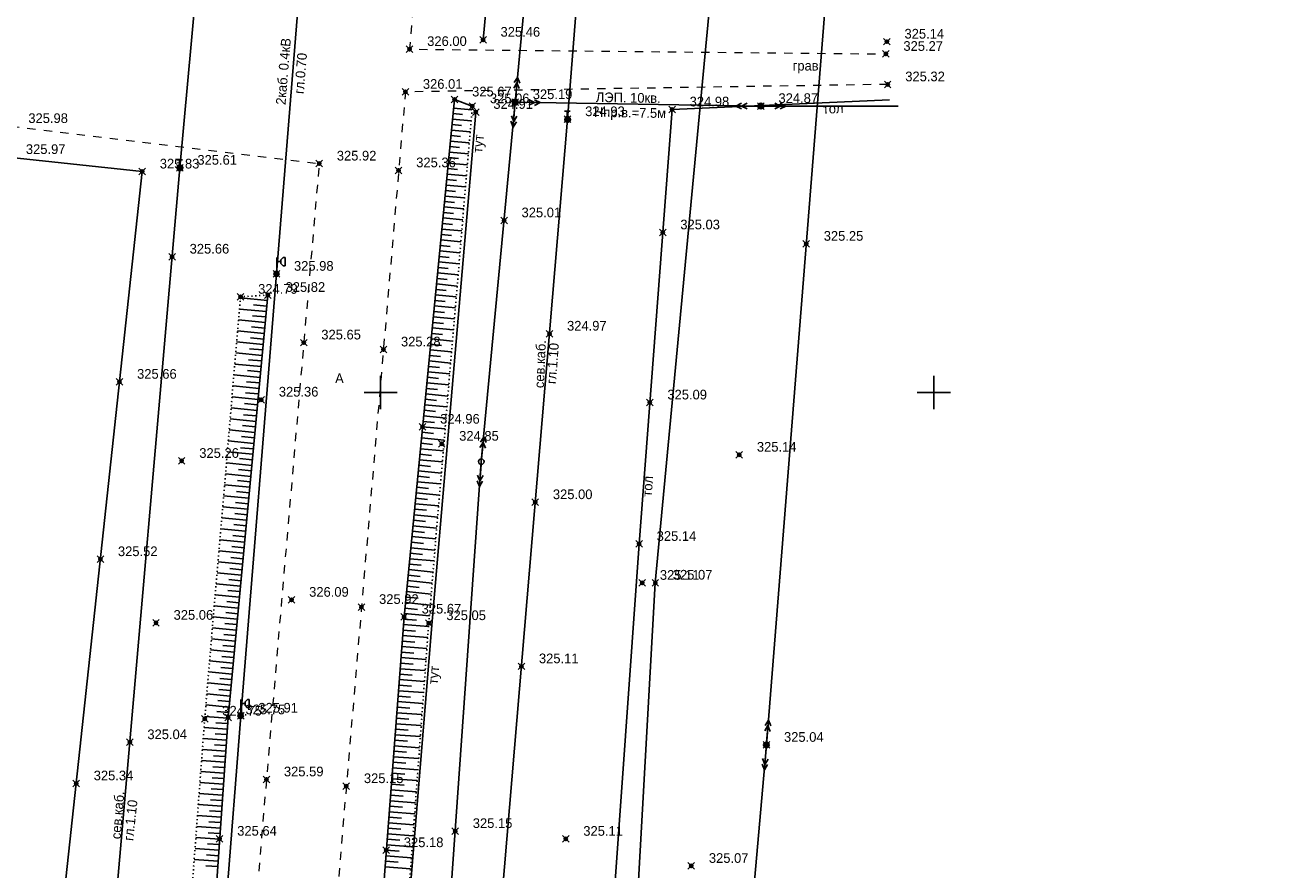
# Model space of a CAD drawing. Header units: metres. Extents: x 707528 to 709248, y 4308395 to 4311045.
# Tile 31 of 104: x 708146 to 708260, y 4308852 to 4308928. Entities that reach past the tile are written whole.
import ezdxf

# ---------------------------------------------------------------- set-up
doc = ezdxf.new("R2010")
doc.units = ezdxf.units.M
doc.header["$LTSCALE"] = 0.5
doc.header["$PDMODE"] = 35
doc.header["$PDSIZE"] = 0.3
for name, pattern in [('Auto_Street_NotBorder_Line_m1', [3, 1.5, -1.5]), ('ДОРОГИ_СТРОЯЩ', [9, 8, -1]), ('Контура низ откосов  Штриховая 0.1-0.5 - - - - - - -', [0.6, 0.1, -0.5])]:
    doc.linetypes.add(name, pattern=pattern)
for name, color, linetype in [('(001) Сетка', 92, 'Continuous'), ('(004) Точки рельефа', 7, 'Continuous'), ('(013) Газ', 30, 'ИК_Газопровод -------г--------'), ('(016) Кабель', 1, 'Continuous'), ('(019) Связь', 3, 'ИК_КАБ_СВЯЗИ'), ('(022) Возд. Линии', 7, 'Continuous'), ('(025) Дорога', 7, 'Continuous'), ('(035) Откосы', 7, 'Continuous'), ('(038) Деревья', 7, 'Continuous'), ('(040) Ограда', 7, 'Continuous')]:
    doc.layers.add(name, color=color, linetype=linetype)
doc.layers.add('AUTO#_ROADS_EXIST_L', color=7, linetype='Continuous', lineweight=15, true_color=0x000000)
doc.styles.add('BM-431', font='txt')
doc.styles.add('D-431', font='txt')
doc.styles.add('S', font='txtwr', dxfattribs={"oblique": 15})
doc.styles.get("Standard").update_dxf_attribs({"font": 'txt.shx'})
doc.linetypes.add('GAZ_VOZDUSH', pattern='A,1,-2,["~",Standard,S=3,R=0,X=-1.5,Y=-1.5],-1,10', length=14)
doc.linetypes.add('ИК_Газопровод -------г--------', pattern='A,9,-0.6,["Г",Standard,S=1.2,R=0,X=0,Y=-0.6],-1.2', length=10.8)
doc.linetypes.add('ИК_КАБ_СВЯЗИ', pattern='A,4,["o",Standard,S=0.5,R=0,X=0,Y=-0.125],4,-2', length=10)
doc.linetypes.add('ИК_Э_КАБ_ВН', pattern='A,8,-2,["<<",Standard,S=1,R=0,X=0,Y=-0.5],8,[">>",Standard,S=1,R=0,X=-1,Y=-0.5],-2', length=20)
doc.linetypes.add('ИК_Э_КАБ_НН', pattern='A,8,-2,["<",Standard,S=1,R=0,X=0,Y=-0.5],8,[">",Standard,S=1,R=0,X=-0.5,Y=-0.5],-2', length=20)
doc.linetypes.add('ОГРАДА_М_1М', pattern='A,2.5,["о",Standard,S=1,R=0,X=0,Y=-0.35],0.5,["0",Standard,S=0.5,R=0,X=-0.3,Y=-0.25],2.5', length=5.5)
doc.linetypes.add('РЯД_ДЕР_ДО4М', pattern='A,0,[133,ltypeshp.shx,S=0.4,R=0,X=0,Y=0],-3', length=3)

# ---------------------------------------------------------------- blocks, each defined once
blk = doc.blocks.new('strela1')
at = {"layer": '(022) Возд. Линии'}
for p, q in [((-2, 0), (-1.5, 0.25)), ((0, 0), (-2, 0)), ((-2, 0), (-1.5, -0.25)), ((-1.5, 0), (-1, 0.25)), ((-1.5, 0), (-1, -0.25))]:
    blk.add_line(p, q, dxfattribs=at)
blk = doc.blocks.new('strela2')
at = {"layer": '(022) Возд. Линии'}
for p, q in [((0, 0), (2, 0)), ((1.5, 0), (1, 0.25)), ((1.5, 0), (1, -0.25)), ((2, 0), (1.5, 0.25)), ((2, 0), (1.5, -0.25))]:
    blk.add_line(p, q, dxfattribs=at)
blk = doc.blocks.new('STOLB')
at = {"layer": '(022) Возд. Линии'}
blk.add_circle((0, 0), 0.25, dxfattribs=at)
blk = doc.blocks.new('*X145')
at = {"color": 0}
for p, q in [((9.5, 5.08), (10.49, 5.08)), ((9.5, 5.07), (10.49, 5.07)), ((9.5, 5.06), (10.49, 5.06)), ((9.5, 5.05), (10.49, 5.05)), ((9.5, 5.04), (10.49, 5.04)), ((9.5, 5.03), (10.49, 5.03)), ((9.5, 5.02), (10.5, 5.02)), ((9.5, 5.01), (10.5, 5.01)), ((9.5, 5), (10.5, 5)), ((9.5, 4.99), (10.5, 4.99)), ((9.5, 4.98), (10.5, 4.98)), ((9.5, 4.97), (10.5, 4.97)), ((9.5, 4.96), (10.49, 4.96)), ((9.5, 4.95), (10.49, 4.95)), ((9.5, 4.94), (10.49, 4.94)), ((9.5, 4.93), (10.49, 4.93)), ((9.5, 4.92), (10.49, 4.92)), ((9.5, 4.91), (10.49, 4.91)), ((9.5, 4.9), (10.49, 4.9)), ((9.51, 5.12), (10.48, 5.12)), ((9.51, 5.11), (10.48, 5.11)), ((9.51, 5.1), (10.48, 5.1)), ((9.51, 5.09), (10.49, 5.09)), ((9.51, 4.89), (10.49, 4.89)), ((9.51, 4.88), (10.48, 4.88)), ((9.51, 4.87), (10.48, 4.87)), ((9.51, 4.86), (10.48, 4.86)), ((9.52, 5.16), (10.47, 5.16)), ((9.52, 5.15), (10.47, 5.15)), ((9.52, 5.14), (10.47, 5.14)), ((9.52, 5.13), (10.48, 5.13)), ((9.52, 4.85), (10.48, 4.85)), ((9.52, 4.84), (10.47, 4.84)), ((9.52, 4.83), (10.47, 4.83)), ((9.53, 5.18), (10.46, 5.18)), ((9.53, 5.17), (10.46, 5.17)), ((9.53, 4.82), (10.47, 4.82)), ((9.53, 4.81), (10.46, 4.81)), ((9.53, 4.8), (10.46, 4.8)), ((9.54, 5.2), (10.45, 5.2)), ((9.54, 5.19), (10.46, 5.19)), ((9.54, 4.79), (10.45, 4.79)), ((9.54, 4.78), (10.45, 4.78)), ((9.55, 5.22), (10.44, 5.22)), ((9.55, 5.21), (10.45, 5.21)), ((9.55, 4.77), (10.44, 4.77)), ((9.55, 4.76), (10.44, 4.76)), ((9.56, 5.24), (10.43, 5.24)), ((9.56, 5.23), (10.44, 5.23)), ((9.56, 4.75), (10.43, 4.75)), ((9.56, 4.74), (10.43, 4.74)), ((9.57, 5.26), (10.42, 5.26)), ((9.57, 5.25), (10.43, 5.25)), ((9.57, 4.73), (10.42, 4.73)), ((9.58, 5.27), (10.41, 5.27)), ((9.58, 4.72), (10.41, 4.72)), ((9.58, 4.71), (10.41, 4.71)), ((9.59, 5.29), (10.4, 5.29)), ((9.59, 5.28), (10.41, 5.28)), ((9.59, 4.7), (10.4, 4.7)), ((9.6, 5.3), (10.39, 5.3)), ((9.6, 4.69), (10.39, 4.69)), ((9.61, 5.31), (10.38, 5.31)), ((9.61, 4.68), (10.39, 4.68)), ((9.61, 4.67), (10.38, 4.67)), ((9.62, 5.32), (10.37, 5.32)), ((9.62, 4.66), (10.37, 4.66)), ((9.63, 5.33), (10.37, 5.33)), ((9.63, 4.65), (10.36, 4.65)), ((9.64, 5.34), (10.36, 5.34)), ((9.64, 4.64), (10.35, 4.64)), ((9.65, 5.35), (10.35, 5.35)), ((9.65, 4.63), (10.34, 4.63)), ((9.66, 5.36), (10.34, 5.36)), ((9.66, 4.62), (10.33, 4.62)), ((9.67, 5.37), (10.32, 5.37)), ((9.67, 4.61), (10.32, 4.61)), ((9.68, 5.38), (10.31, 5.38)), ((9.69, 5.39), (10.3, 5.39)), ((9.69, 4.6), (10.31, 4.6)), ((9.7, 4.59), (10.29, 4.59)), ((9.71, 5.4), (10.29, 5.4)), ((9.71, 4.58), (10.28, 4.58)), ((9.72, 5.41), (10.27, 5.41)), ((9.73, 4.57), (10.26, 4.57)), ((9.74, 5.42), (10.26, 5.42)), ((9.75, 5.43), (10.24, 5.43)), ((9.75, 4.56), (10.25, 4.56)), ((9.76, 4.55), (10.23, 4.55)), ((9.77, 5.44), (10.22, 5.44)), ((9.78, 4.54), (10.21, 4.54)), ((9.79, 5.45), (10.2, 5.45)), ((9.82, 5.46), (10.18, 5.46)), ((9.85, 5.47), (10.15, 5.47)), ((9.88, 5.48), (10.11, 5.48)), ((9.94, 5.49), (10.05, 5.49)), ((9.81, 4.53), (10.18, 4.53)), ((9.83, 4.52), (10.16, 4.52)), ((9.87, 4.51), (10.12, 4.51)), ((9.91, 4.5), (10.08, 4.5))]:
    blk.add_line(p, q, dxfattribs=at)
blk = doc.blocks.new('I01070')
at = {"color": 0}
blk.add_circle((0.05, 0.03), 0.5, dxfattribs=at)
blk.add_blockref('*X145', (-9.95, -4.96), dxfattribs=at)
blk = doc.blocks.new('I0195')
at = {"layer": '(016) Кабель', "color": 0, "linetype": 'ИК_Э_КАБ_ВН'}
for p, q in [((-0.275, 0.74), (0.225, 0.74)), ((-0.025, 0.24), (-0.025, 0.74))]:
    blk.add_line(p, q, dxfattribs=at)
at = {"layer": '(016) Кабель', "color": 0, "linetype": 'ИК_Э_КАБ_ВН', "xscale": 0.5, "yscale": 0.5, "zscale": 0.5}
blk.add_blockref('I01070', (-0.025, -0.01), dxfattribs=at)
blk = doc.blocks.new('U1111')
for p, q in [((0.1, 0.45), (0.1, 2.95)), ((1.28934, 2.95), (0.85, 2.51066)), ((0.85, 2.51066), (0.85, 1.88934)), ((1.6, 2.95), (1.28934, 2.95)), ((1.6, 2.95), (1.6, 1.45)), ((0, 0.05), (0.1, 0.05)), ((0, -0.05), (0, 0.05)), ((0.1, 2.2), (0.85, 2.2)), ((0.1, 0.05), (0.1, -0.05)), ((0.85, 1.88934), (1.28934, 1.45)), ((1.28934, 1.45), (1.6, 1.45)), ((0.1, -0.05), (0, -0.05))]:
    blk.add_line(p, q)
blk.add_lwpolyline([(0.55, 0), (0.3, 0.433013), (-0.2, 0.433013), (-0.45, 0), (-0.2, -0.433013), (0.3, -0.433013)], close=True)
at = {"color": 4, "style": 'S', "oblique": 15}
blk.add_attdef('Z', (1.142936, -1.391276), '', height=2, dxfattribs=at)
blk = doc.blocks.new('Setka')
at = {"layer": '(001) Сетка'}
for p, q in [((0, 1.5), (0, -1.5)), ((-1.5, 0), (1.5, 0))]:
    blk.add_line(p, q, dxfattribs=at)

msp = doc.modelspace()

# ---------------------------------------------------------------- linework, layer by layer
at = {"layer": '(013) Газ', "linetype": 'GAZ_VOZDUSH', "elevation": 324.82, "flags": 128}
msp.add_lwpolyline([(708165.17, 4309921.81), (708237.06, 4309914.63), (708237.8, 4309906.21), (708237.95, 4309892.64), (708271.63, 4309889.79), (708271.63, 4309889.79), (708293.17, 4309888.33), (708284.48, 4309721.93), (708278.28, 4309632.42), (708278.09, 4309626), (708267.1, 4309554.46), (708203.29, 4308878.05), (708188.65, 4308618.68), (708188.65, 4308585.68)], dxfattribs=at)
at = {"layer": '(016) Кабель', "linetype": 'ИК_Э_КАБ_НН', "elevation": 325.65, "flags": 128}
msp.add_lwpolyline([(708148.16, 4308651.7), (708151.5, 4308692.41), (708155.95, 4308744.12), (708160.09, 4308792.08), (708165.82, 4308866.03), (708169.05, 4308905.96), (708172.4, 4308947.61), (708175.76, 4308988.14), (708178.98, 4309025.59), (708182.2, 4309063.2), (708185.81, 4309103.87), (708189.13, 4309144.32), (708192.28, 4309183.21), (708195.86, 4309224.8), (708198.74, 4309260.8), (708202.87, 4309309.74), (708206.45, 4309354.35), (708209.62, 4309392.71), (708214, 4309431.24), (708217.89, 4309470.55), (708222.29, 4309519.97), (708227.65, 4309584.99), (708230.7, 4309620.04), (708233.6, 4309650.66), (708236.61, 4309686.64), (708239.92, 4309725.26), (708242.96, 4309758.87), (708245.88, 4309791.49), (708249.04, 4309830.22), (708251.64, 4309862.09), (708254.55, 4309895.44), (708258.53, 4309939.87), (708262.1, 4309983.75), (708265.01, 4310017.02), (708267.69, 4310050.03), (708270.44, 4310083.37), (708274.29, 4310124.62), (708277.62, 4310164.75), (708280.24, 4310192.85), (708282.13, 4310214.07), (708285.19, 4310249.54), (708287.52, 4310279.26), (708289.72, 4310303.87), (708292.58, 4310337.27), (708295.61, 4310373.42), (708298.17, 4310403.78), (708301.1, 4310436.1), (708303.91, 4310468.22), (708306.25, 4310494.56), (708309.27, 4310529.23), (708312.33, 4310564.7), (708314.66, 4310594.42), (708316.85, 4310619.03), (708319.71, 4310652.44), (708322.75, 4310688.58), (708325.31, 4310718.94), (708328.24, 4310751.26), (708331.05, 4310783.38), (708331.61, 4310789.72)], dxfattribs=at)
at = {"layer": '(019) Связь', "flags": 128}
for points, elevation in [([(708317.15, 4310791), (708301.02, 4310609.69), (708256.74, 4310111.97), (708241.57, 4309932.29), (708189.21, 4309312.33), (708166.33, 4308981.07), (708160.32, 4308915.54), (708146.62, 4308758.23), (708137.03, 4308632.5), (708137.03, 4308632.5), (708137.03, 4308632.5), (708136.9, 4308567.22), (708136.89, 4308563.9)], 324.52), ([(708153.01, 4308571.82), (708156.99, 4308609.51), (708156.99, 4308609.51), (708174.15, 4308666.96), (708174.32, 4308670.73), (708195.36, 4308919.93), (708204.07, 4309029.86), (708218.91, 4309205.25), (708226.16, 4309224.91), (708236.6, 4309425.45), (708237.56, 4309445.94), (708241.53, 4309518.71), (708251.54, 4309611.08), (708253.16, 4309631.29), (708257.43, 4309700.42), (708258.88, 4309712.26), (708269.33, 4309836.62), (708270.39, 4309849.38), (708278.27, 4309932.28), (708280.62, 4309944.7), (708295.32, 4310108.26), (708303.77, 4310173.62), (708303.35, 4310191.01), (708305.19, 4310238.89), (708306.7, 4310249.89), (708308.61, 4310273.09), (708309.89, 4310281.81), (708320.55, 4310401.57), (708321.59, 4310412.94), (708336.89, 4310582.46), (708345.29, 4310694.49), (708346.98, 4310695.56), (708355.08, 4310696.93), (708358.13, 4310696.44)], 325.43)]:
    msp.add_lwpolyline(points, dxfattribs=dict(at, elevation=elevation))
at = {"layer": '(022) Возд. Линии', "flags": 128}
for points, elevation in [([(708173.51, 4308716.07), (708180.43, 4308788.09), (708187.56, 4308888.99), (708190.62, 4308921.47), (708195.78, 4308976.19), (708203.64, 4309069.96), (708211.44, 4309164.29), (708218.6, 4309250.65), (708219.25, 4309256.07), (708222.24, 4309295.89), (708225.83, 4309339.6), (708227.55, 4309406.95), (708237.81, 4309505.38), (708242.3, 4309555.66), (708248.42, 4309625.62), (708247.86, 4309642.82), (708220.32, 4309644.94)], -1.94), ([(708193.11, 4309415.99), (708231.85, 4309412.41), (708252.43, 4309429.3), (708256.6, 4309394.68), (708250.05, 4309317.14), (708243.4, 4309234.8), (708236.64, 4309154.46), (708229.09, 4309058.79), (708221.04, 4308960.49), (708213.33, 4308863.39), (708205.92, 4308779.39), (708198.54, 4308684.64), (708194.36, 4308635.49), (708189.11, 4308573.79)], 325.6), ([(708190.62, 4308921.47), (708212.83, 4308921.12), (708225.24, 4308921.12)], -1.94)]:
    msp.add_lwpolyline(points, dxfattribs=dict(at, elevation=elevation))
at = {"layer": '(035) Откосы'}
for p, q in [((708185.02, 4308920.44, 325.38), (708185.85, 4308920.36, 325.38)), ((708185.06, 4308920.94, 325.38), (708186.72, 4308920.77, 325.38)), ((708184.87, 4308918.95, 325.38), (708186.56, 4308918.78, 325.38)), ((708184.92, 4308919.45, 325.38), (708185.76, 4308919.36, 325.38)), ((708184.97, 4308919.94, 325.38), (708186.64, 4308919.78, 325.38)), ((708184.77, 4308917.96, 325.38), (708186.47, 4308917.79, 325.38)), ((708184.82, 4308918.45, 325.38), (708185.67, 4308918.37, 325.38)), ((708184.68, 4308916.96, 325.38), (708186.39, 4308916.8, 325.38)), ((708184.73, 4308917.46, 325.38), (708185.58, 4308917.38, 325.38)), ((708184.53, 4308915.47, 325.38), (708185.4, 4308915.39, 325.38)), ((708184.58, 4308915.97, 325.38), (708186.31, 4308915.8, 325.38)), ((708184.63, 4308916.47, 325.38), (708185.49, 4308916.38, 325.38)), ((708184.43, 4308914.48, 325.38), (708185.31, 4308914.4, 325.38)), ((708184.48, 4308914.98, 325.38), (708186.22, 4308914.81, 325.38)), ((708184.34, 4308913.49, 325.38), (708185.22, 4308913.4, 325.38)), ((708184.39, 4308913.98, 325.38), (708186.14, 4308913.81, 325.38)), ((708184.24, 4308912.49, 325.38), (708185.13, 4308912.41, 325.38)), ((708184.29, 4308912.99, 325.38), (708186.05, 4308912.82, 325.38)), ((708184.1, 4308911.01, 325.38), (708185.89, 4308910.83, 325.38)), ((708184.14, 4308911.5, 325.38), (708185.04, 4308911.41, 325.38)), ((708184.19, 4308912, 325.38), (708185.97, 4308911.82, 325.38)), ((708184, 4308910.01, 325.38), (708185.8, 4308909.84, 325.38)), ((708184.05, 4308910.51, 325.38), (708184.95, 4308910.42, 325.38)), ((708183.9, 4308909.02, 325.38), (708185.72, 4308908.84, 325.38)), ((708183.95, 4308909.52, 325.38), (708184.86, 4308909.43, 325.38)), ((708183.76, 4308907.53, 325.38), (708184.67, 4308907.44, 325.38)), ((708183.8, 4308908.03, 325.38), (708185.63, 4308907.85, 325.38)), ((708183.85, 4308908.52, 325.38), (708184.76, 4308908.43, 325.38)), ((708183.66, 4308906.54, 325.38), (708184.58, 4308906.45, 325.38)), ((708183.71, 4308907.03, 325.38), (708185.55, 4308906.85, 325.38)), ((708183.56, 4308905.54, 325.38), (708184.49, 4308905.45, 325.38)), ((708183.61, 4308906.04, 325.38), (708185.47, 4308905.86, 325.38)), ((708183.47, 4308904.55, 325.38), (708184.4, 4308904.46, 325.38)), ((708183.51, 4308905.05, 325.38), (708185.38, 4308904.86, 325.38)), ((708165.79, 4308903.78, -0.3), (708168.23, 4308903.55, -0.3)), ((708166.97, 4308903.16, -0.3), (708168.19, 4308903.05, -0.3)), ((708183.32, 4308903.06, 325.38), (708185.22, 4308902.88, 325.38)), ((708183.37, 4308903.56, 325.38), (708184.31, 4308903.47, 325.38)), ((708183.42, 4308904.05, 325.38), (708185.3, 4308903.87, 325.38)), ((708165.71, 4308902.78, -0.3), (708168.14, 4308902.55, -0.3)), ((708166.88, 4308902.17, -0.3), (708168.09, 4308902.06, -0.3)), ((708183.22, 4308902.07, 325.38), (708185.13, 4308901.88, 325.38)), ((708183.27, 4308902.56, 325.38), (708184.22, 4308902.47, 325.38)), ((708165.54, 4308900.8, -0.3), (708167.95, 4308900.57, -0.3)), ((708165.62, 4308901.79, -0.3), (708168.04, 4308901.56, -0.3)), ((708166.79, 4308901.18, -0.3), (708168, 4308901.06, -0.3)), ((708183.13, 4308901.07, 325.38), (708185.05, 4308900.89, 325.38)), ((708183.17, 4308901.57, 325.38), (708184.13, 4308901.48, 325.38)), ((708165.45, 4308899.8, -0.3), (708167.86, 4308899.57, -0.3)), ((708166.7, 4308900.18, -0.3), (708167.9, 4308900.07, -0.3)), ((708182.98, 4308899.59, 325.38), (708183.95, 4308899.49, 325.38)), ((708183.03, 4308900.08, 325.38), (708184.96, 4308899.89, 325.38)), ((708183.08, 4308900.58, 325.38), (708184.04, 4308900.48, 325.38)), ((708165.37, 4308898.81, -0.3), (708167.76, 4308898.58, -0.3)), ((708166.61, 4308899.19, -0.3), (708167.81, 4308899.08, -0.3)), ((708182.88, 4308898.59, 325.38), (708183.86, 4308898.5, 325.38)), ((708182.93, 4308899.09, 325.38), (708184.88, 4308898.9, 325.38)), ((708165.28, 4308897.81, -0.3), (708167.67, 4308897.59, -0.3)), ((708166.52, 4308898.2, -0.3), (708167.72, 4308898.09, -0.3)), ((708182.79, 4308897.6, 325.38), (708183.77, 4308897.5, 325.38)), ((708182.84, 4308898.1, 325.38), (708184.8, 4308897.9, 325.38)), ((708165.2, 4308896.82, -0.3), (708167.57, 4308896.6, -0.3)), ((708166.34, 4308896.21, -0.3), (708167.53, 4308896.1, -0.3)), ((708166.43, 4308897.21, -0.3), (708167.62, 4308897.09, -0.3)), ((708182.69, 4308896.61, 325.38), (708183.68, 4308896.51, 325.38)), ((708182.74, 4308897.1, 325.38), (708184.71, 4308896.91, 325.38)), ((708165.12, 4308895.83, -0.3), (708167.48, 4308895.6, -0.3)), ((708166.25, 4308895.22, -0.3), (708167.43, 4308895.11, -0.3)), ((708182.55, 4308895.12, 325.38), (708184.55, 4308894.92, 325.38)), ((708182.59, 4308895.61, 325.38), (708183.59, 4308895.52, 325.38)), ((708182.64, 4308896.11, 325.38), (708184.63, 4308895.92, 325.38)), ((708165.03, 4308894.83, -0.3), (708167.39, 4308894.61, -0.3)), ((708166.16, 4308894.23, -0.3), (708167.34, 4308894.11, -0.3)), ((708182.45, 4308894.12, 325.38), (708184.46, 4308893.93, 325.38)), ((708182.5, 4308894.62, 325.38), (708183.5, 4308894.52, 325.38)), ((708164.86, 4308892.85, -0.3), (708167.2, 4308892.62, -0.3)), ((708164.95, 4308893.84, -0.3), (708167.29, 4308893.62, -0.3)), ((708166.08, 4308893.23, -0.3), (708167.25, 4308893.12, -0.3)), ((708182.35, 4308893.13, 325.38), (708184.38, 4308892.93, 325.38)), ((708182.4, 4308893.63, 325.38), (708183.41, 4308893.53, 325.38)), ((708164.78, 4308891.85, -0.3), (708167.1, 4308891.63, -0.3)), ((708165.99, 4308892.24, -0.3), (708167.15, 4308892.13, -0.3)), ((708182.21, 4308891.64, 325.38), (708183.23, 4308891.54, 325.38)), ((708182.25, 4308892.14, 325.38), (708184.29, 4308891.94, 325.38)), ((708182.3, 4308892.63, 325.38), (708183.32, 4308892.54, 325.38)), ((708164.69, 4308890.86, -0.3), (708167.01, 4308890.64, -0.3)), ((708165.9, 4308891.25, -0.3), (708167.06, 4308891.14, -0.3)), ((708182.11, 4308890.65, 325.38), (708183.14, 4308890.55, 325.38)), ((708182.16, 4308891.14, 325.38), (708184.21, 4308890.94, 325.38)), ((708164.61, 4308889.86, -0.3), (708166.92, 4308889.65, -0.3)), ((708165.81, 4308890.25, -0.3), (708166.96, 4308890.14, -0.3)), ((708182.01, 4308889.66, 325.38), (708183.05, 4308889.55, 325.38)), ((708182.06, 4308890.15, 325.38), (708184.13, 4308889.95, 325.38)), ((708164.53, 4308888.87, -0.3), (708166.82, 4308888.65, -0.3)), ((708165.63, 4308888.27, -0.3), (708166.78, 4308888.16, -0.3)), ((708165.72, 4308889.26, -0.3), (708166.87, 4308889.15, -0.3)), ((708181.92, 4308888.66, 325.38), (708182.96, 4308888.56, 325.38)), ((708181.96, 4308889.16, 325.38), (708184.04, 4308888.96, 325.38)), ((708164.44, 4308887.88, -0.3), (708166.73, 4308887.66, -0.3)), ((708165.54, 4308887.27, -0.3), (708166.68, 4308887.16, -0.3)), ((708181.77, 4308887.17, 325.38), (708183.87, 4308886.97, 325.38)), ((708181.82, 4308887.67, 325.38), (708182.87, 4308887.57, 325.38)), ((708181.87, 4308888.17, 325.38), (708183.96, 4308887.96, 325.38)), ((708164.36, 4308886.88, -0.3), (708166.63, 4308886.67, -0.3)), ((708165.45, 4308886.28, -0.3), (708166.59, 4308886.17, -0.3)), ((708181.67, 4308886.18, 325.38), (708183.79, 4308885.97, 325.38)), ((708181.72, 4308886.68, 325.38), (708182.78, 4308886.57, 325.38)), ((708164.19, 4308884.9, -0.3), (708166.45, 4308884.68, -0.3)), ((708164.27, 4308885.89, -0.3), (708166.54, 4308885.68, -0.3)), ((708165.36, 4308885.29, -0.3), (708166.49, 4308885.18, -0.3)), ((708181.58, 4308885.19, 325.38), (708183.71, 4308884.98, 325.38)), ((708181.62, 4308885.68, 325.38), (708182.69, 4308885.58, 325.38)), ((708164.1, 4308883.9, -0.3), (708166.35, 4308883.69, -0.3)), ((708165.27, 4308884.29, -0.3), (708166.4, 4308884.19, -0.3)), ((708181.48, 4308884.19, 325.38), (708183.62, 4308883.98, 325.38)), ((708181.53, 4308884.69, 325.38), (708182.6, 4308884.59, 325.38)), ((708164.02, 4308882.91, -0.3), (708166.26, 4308882.7, -0.3)), ((708165.18, 4308883.3, -0.3), (708166.3, 4308883.19, -0.3)), ((708181.33, 4308882.7, 325.38), (708182.42, 4308882.6, 325.38)), ((708181.38, 4308883.2, 325.38), (708183.54, 4308882.99, 325.38)), ((708181.43, 4308883.7, 325.38), (708182.51, 4308883.59, 325.38)), ((708163.93, 4308881.92, -0.3), (708166.16, 4308881.7, -0.3)), ((708165.09, 4308882.31, -0.3), (708166.21, 4308882.2, -0.3)), ((708181.24, 4308881.71, 325.38), (708182.33, 4308881.6, 325.38)), ((708181.29, 4308882.21, 325.38), (708183.46, 4308882, 325.38)), ((708163.85, 4308880.92, -0.3), (708166.07, 4308880.71, -0.3)), ((708164.92, 4308880.32, -0.3), (708166.02, 4308880.21, -0.3)), ((708165, 4308881.31, -0.3), (708166.12, 4308881.21, -0.3)), ((708181.14, 4308880.72, 325.38), (708182.24, 4308880.61, 325.38)), ((708181.19, 4308881.21, 325.38), (708183.37, 4308881, 325.38)), ((708163.77, 4308879.93, -0.3), (708165.98, 4308879.72, -0.3)), ((708164.83, 4308879.33, -0.3), (708165.93, 4308879.22, -0.3)), ((708181, 4308879.23, 325.38), (708183.2, 4308879.01, 325.38)), ((708181.04, 4308879.73, 325.38), (708182.14, 4308879.62, 325.38)), ((708181.09, 4308880.22, 325.38), (708183.29, 4308880.01, 325.38)), ((708163.68, 4308878.93, -0.3), (708165.88, 4308878.73, -0.3)), ((708164.74, 4308878.33, -0.3), (708165.83, 4308878.23, -0.3)), ((708180.9, 4308878.24, 325.38), (708183.12, 4308878.02, 325.38)), ((708180.95, 4308878.73, 325.38), (708182.05, 4308878.62, 325.38)), ((708163.51, 4308876.95, -0.3), (708165.69, 4308876.74, -0.3)), ((708163.6, 4308877.94, -0.3), (708165.79, 4308877.73, -0.3)), ((708164.65, 4308877.34, -0.3), (708165.74, 4308877.24, -0.3)), ((708180.8, 4308877.24, 325.38), (708183.04, 4308877.02, 325.38)), ((708180.85, 4308877.74, 325.38), (708181.96, 4308877.63, 325.38)), ((708163.43, 4308875.95, -0.3), (708165.6, 4308875.75, -0.3)), ((708164.56, 4308876.35, -0.3), (708165.65, 4308876.24, -0.3)), ((708180.7, 4308876.25, 325.38), (708182.95, 4308876.03, 325.38)), ((708180.75, 4308876.75, 325.38), (708181.87, 4308876.64, 325.38)), ((708163.34, 4308874.96, -0.3), (708165.51, 4308874.75, -0.3)), ((708164.47, 4308875.35, -0.3), (708165.55, 4308875.25, -0.3)), ((708180.56, 4308874.76, 325.38), (708181.7, 4308874.67, 325.38)), ((708180.61, 4308875.26, 325.38), (708182.87, 4308875.04, 325.38)), ((708180.66, 4308875.75, 325.38), (708181.78, 4308875.64, 325.38)), ((708163.26, 4308873.97, -0.3), (708165.41, 4308873.76, -0.3)), ((708164.38, 4308874.36, -0.3), (708165.46, 4308874.26, -0.3)), ((708180.49, 4308873.76, 325.38), (708181.62, 4308873.68, 325.38)), ((708180.53, 4308874.26, 325.38), (708182.79, 4308874.09, 325.38)), ((708163.18, 4308872.97, -0.3), (708165.32, 4308872.77, -0.3)), ((708164.2, 4308872.37, -0.3), (708165.27, 4308872.27, -0.3)), ((708164.29, 4308873.37, -0.3), (708165.36, 4308873.27, -0.3)), ((708180.41, 4308872.77, 325.38), (708181.55, 4308872.68, 325.38)), ((708180.45, 4308873.27, 325.38), (708182.72, 4308873.09, 325.38)), ((708163.09, 4308871.98, -0.3), (708165.22, 4308871.78, -0.3)), ((708164.11, 4308871.38, -0.3), (708165.18, 4308871.28, -0.3)), ((708180.3, 4308871.28, 325.38), (708182.57, 4308871.1, 325.38)), ((708180.34, 4308871.77, 325.38), (708181.47, 4308871.69, 325.38)), ((708180.37, 4308872.27, 325.38), (708182.65, 4308872.1, 325.38)), ((708163.01, 4308870.98, -0.3), (708165.13, 4308870.78, -0.3)), ((708164.02, 4308870.39, -0.3), (708165.08, 4308870.29, -0.3)), ((708180.22, 4308870.28, 325.38), (708182.5, 4308870.11, 325.38)), ((708180.26, 4308870.78, 325.38), (708181.4, 4308870.69, 325.38)), ((708162.84, 4308869, -0.3), (708164.94, 4308868.8, -0.3)), ((708162.92, 4308869.99, -0.3), (708165.04, 4308869.79, -0.3)), ((708163.93, 4308869.39, -0.3), (708164.99, 4308869.29, -0.3)), ((708180.15, 4308869.29, 325.38), (708182.42, 4308869.11, 325.38)), ((708180.18, 4308869.79, 325.38), (708181.32, 4308869.7, 325.38)), ((708162.75, 4308868, -0.3), (708164.85, 4308867.8, -0.3)), ((708163.85, 4308868.4, -0.3), (708164.89, 4308868.3, -0.3)), ((708180.07, 4308868.29, 325.38), (708182.35, 4308868.12, 325.38)), ((708180.11, 4308868.79, 325.38), (708181.25, 4308868.7, 325.38)), ((708162.67, 4308867.01, -0.3), (708164.75, 4308866.81, -0.3)), ((708163.76, 4308867.41, -0.3), (708164.8, 4308867.31, -0.3)), ((708179.96, 4308866.8, 325.38), (708181.1, 4308866.71, 325.38)), ((708180, 4308867.3, 325.38), (708182.28, 4308867.12, 325.38)), ((708180.03, 4308867.8, 325.38), (708181.17, 4308867.71, 325.38)), ((708162.58, 4308865.96, -0.3), (708164.66, 4308865.82, -0.3)), ((708163.67, 4308866.41, -0.3), (708164.71, 4308866.32, -0.3)), ((708179.88, 4308865.81, 325.38), (708181.02, 4308865.72, 325.38)), ((708179.92, 4308866.3, 325.38), (708182.2, 4308866.13, 325.38)), ((708162.5, 4308864.97, -0.3), (708164.59, 4308864.82, -0.3)), ((708163.58, 4308865.39, -0.3), (708164.63, 4308865.32, -0.3)), ((708179.81, 4308864.81, 325.38), (708180.95, 4308864.72, 325.38)), ((708179.84, 4308865.31, 325.38), (708182.13, 4308865.13, 325.38)), ((708162.43, 4308863.97, -0.3), (708164.52, 4308863.83, -0.3)), ((708163.44, 4308863.4, -0.3), (708164.49, 4308863.33, -0.3)), ((708163.51, 4308864.4, -0.3), (708164.56, 4308864.33, -0.3)), ((708179.69, 4308863.32, 325.38), (708181.98, 4308863.14, 325.38)), ((708179.73, 4308863.82, 325.38), (708180.88, 4308863.73, 325.38)), ((708179.77, 4308864.31, 325.38), (708182.06, 4308864.14, 325.38)), ((708162.36, 4308862.98, -0.3), (708164.46, 4308862.83, -0.3)), ((708163.37, 4308862.41, -0.3), (708164.42, 4308862.34, -0.3)), ((708179.62, 4308862.32, 325.38), (708181.91, 4308862.15, 325.38)), ((708179.65, 4308862.82, 325.38), (708180.8, 4308862.73, 325.38)), ((708162.28, 4308861.98, -0.3), (708164.39, 4308861.84, -0.3)), ((708163.3, 4308861.41, -0.3), (708164.35, 4308861.34, -0.3)), ((708179.54, 4308861.33, 325.38), (708181.84, 4308861.15, 325.38)), ((708179.58, 4308861.83, 325.38), (708180.73, 4308861.74, 325.38)), ((708162.13, 4308859.99, -0.3), (708164.25, 4308859.85, -0.3)), ((708162.21, 4308860.99, -0.3), (708164.32, 4308860.84, -0.3)), ((708163.23, 4308860.42, -0.3), (708164.29, 4308860.35, -0.3)), ((708179.47, 4308860.33, 325.38), (708181.76, 4308860.16, 325.38)), ((708179.5, 4308860.83, 325.38), (708180.65, 4308860.74, 325.38)), ((708162.06, 4308859, -0.3), (708164.18, 4308858.85, -0.3)), ((708163.16, 4308859.42, -0.3), (708164.22, 4308859.35, -0.3)), ((708179.35, 4308858.84, 325.38), (708180.5, 4308858.75, 325.38)), ((708179.39, 4308859.34, 325.38), (708181.69, 4308859.16, 325.38)), ((708179.43, 4308859.84, 325.38), (708180.58, 4308859.75, 325.38)), ((708161.99, 4308858.01, -0.3), (708164.11, 4308857.86, -0.3)), ((708163.09, 4308858.43, -0.3), (708164.15, 4308858.36, -0.3)), ((708179.28, 4308857.85, 325.38), (708180.43, 4308857.76, 325.38)), ((708179.31, 4308858.34, 325.38), (708181.62, 4308858.17, 325.38)), ((708161.91, 4308857.01, -0.3), (708164.05, 4308856.86, -0.3)), ((708163.01, 4308857.44, -0.3), (708164.08, 4308857.36, -0.3)), ((708179.2, 4308856.85, 325.38), (708180.35, 4308856.76, 325.38)), ((708179.24, 4308857.35, 325.38), (708181.54, 4308857.17, 325.38)), ((708161.84, 4308856.02, -0.3), (708163.98, 4308855.87, -0.3)), ((708162.87, 4308855.45, -0.3), (708163.94, 4308855.37, -0.3)), ((708162.94, 4308856.44, -0.3), (708164.01, 4308856.37, -0.3)), ((708179.12, 4308855.86, 325.38), (708180.28, 4308855.77, 325.38)), ((708179.16, 4308856.35, 325.38), (708181.47, 4308856.18, 325.38)), ((708161.76, 4308855.02, -0.3), (708163.91, 4308854.88, -0.3)), ((708162.8, 4308854.45, -0.3), (708163.88, 4308854.38, -0.3)), ((708179.01, 4308854.36, 325.38), (708181.32, 4308854.19, 325.38)), ((708179.05, 4308854.86, 325.38), (708180.2, 4308854.77, 325.38)), ((708179.09, 4308855.36, 325.38), (708181.39, 4308855.18, 325.38)), ((708161.69, 4308854.03, -0.3), (708163.84, 4308853.88, -0.3)), ((708162.73, 4308853.46, -0.3), (708163.81, 4308853.38, -0.3)), ((708178.94, 4308853.37, 325.38), (708181.25, 4308853.19, 325.38)), ((708178.97, 4308853.87, 325.38), (708180.13, 4308853.78, 325.38)), ((708161.62, 4308853.03, -0.3), (708163.77, 4308852.89, -0.3)), ((708162.66, 4308852.46, -0.3), (708163.74, 4308852.39, -0.3)), ((708178.86, 4308852.38, 325.38), (708181.17, 4308852.2, 325.38)), ((708178.9, 4308852.87, 325.38), (708180.05, 4308852.78, 325.38))]:
    msp.add_line(p, q, dxfattribs=at)
at = {"layer": '(035) Откосы', "flags": 128}
for points, elevation in [([(708176.62, 4308790.6), (708174.1, 4308789.84), (708180.58, 4308874.97), (708185.14, 4308921.7), (708186.75, 4308921.1)], 325.38), ([(708153.65, 4308758.18), (708155.59, 4308761.1), (708156.62, 4308765.63), (708159.79, 4308789.75), (708162.64, 4308836.34), (708164.67, 4308865.88), (708168.28, 4308904.04)], -0.3)]:
    msp.add_lwpolyline(points, dxfattribs=dict(at, elevation=elevation))
at = {"layer": '(035) Откосы', "linetype": 'Контура низ откосов  Штриховая 0.1-0.5 - - - - - - -'}
for points, elevation in [([(708176.62, 4308790.6), (708182.81, 4308874.39), (708186.75, 4308921.1)], 324.57), ([(708168.28, 4308904.04), (708165.8, 4308903.88), (708162.56, 4308865.76), (708160.26, 4308834.9), (708156.63, 4308790.14), (708154.24, 4308766.3), (708153.01, 4308761.92), (708152.35, 4308758.69), (708153.65, 4308758.18)], -0.3)]:
    msp.add_lwpolyline(points, dxfattribs=dict(at, elevation=elevation))
at = {"layer": '(038) Деревья', "color": 0, "linetype": 'РЯД_ДЕР_ДО4М', "flags": 128}
for points, elevation in [([(708187.72, 4308927.1), (708192.27, 4308975.92), (708200.04, 4309068.01), (708208.21, 4309163.19), (708210.69, 4309204.27)], 325.16), ([(708224.45, 4308921.68), (708204.81, 4308920.8), (708201.82, 4308881.55), (708195.01, 4308785.92), (708208.37, 4308784.97)], -0.3), ([(708175.96, 4308786.91), (708183.06, 4308873.84), (708187.06, 4308920.58)], 325.39)]:
    msp.add_lwpolyline(points, dxfattribs=dict(at, elevation=elevation))
at = {"layer": '(040) Ограда', "linetype": 'ОГРАДА_М_1М', "elevation": 325.3, "flags": 128}
msp.add_lwpolyline([(708144.81, 4308916.5), (708156.91, 4308915.2), (708149.35, 4308845.15), (708143.95, 4308758.13), (708128.6, 4308759.26)], dxfattribs=at)
at = {"color": 0, "linetype": 'ByBlock', "lineweight": -2, "transparency": 16777216}
for p in [(708187.72, 4308927.1, 325.46), (708224.22, 4308926.94, 325.14), (708181.08, 4308926.26, 326), (708224.13, 4308925.83, 325.27), (708224.29, 4308923.08, 325.32), (708180.7, 4308922.4, 326.01), (708185.14, 4308921.7, 325.67), (708186.75, 4308921.1, 325.06), (708190.62, 4308921.47, 325.19), (708204.81, 4308920.8, 324.98), (708212.83, 4308921.12, 324.87), (708187.06, 4308920.58, 324.91), (708195.36, 4308919.93, 324.93), (708156.91, 4308915.2, 325.83), (708160.32, 4308915.54, 325.61), (708172.91, 4308915.92, 325.92), (708180.09, 4308915.3, 325.36), (708189.62, 4308910.79, 325.01), (708203.96, 4308909.7, 325.03), (708216.93, 4308908.67, 325.25), (708159.62, 4308907.5, 325.66), (708169.05, 4308905.96, 325.98), (708165.8, 4308903.88, 324.79), (708168.28, 4308904.04, 325.82), (708193.73, 4308900.55, 324.97), (708171.52, 4308899.74, 325.65), (708178.71, 4308899.12, 325.28), (708154.86, 4308896.2, 325.66), (708167.67, 4308894.58, 325.36), (708202.79, 4308894.32, 325.09), (708182.25, 4308892.14, 324.96), (708183.98, 4308890.6, 324.85), (708210.88, 4308889.61, 325.14), (708160.48, 4308889.05, 325.26), (708192.44, 4308885.32, 325), (708201.82, 4308881.55, 325.14), (708153.13, 4308880.17, 325.52), (708202.11, 4308878.03, 325.11), (708203.29, 4308878.05, 325.07), (708170.42, 4308876.49, 326.09), (708176.73, 4308875.84, 325.92), (708158.16, 4308874.42, 325.06), (708180.58, 4308874.97, 325.67), (708182.81, 4308874.39, 325.05), (708191.19, 4308870.49, 325.11), (708162.56, 4308865.76, 324.75), (708164.67, 4308865.88, 325.75), (708165.82, 4308866.03, 325.91), (708155.8, 4308863.63, 325.04), (708213.33, 4308863.39, 325.04), (708150.95, 4308859.91, 325.34), (708168.14, 4308860.27, 325.59), (708175.36, 4308859.66, 325.15), (708185.2, 4308855.6, 325.15), (708163.91, 4308854.9, 325.64), (708195.2, 4308854.89, 325.11), (708178.97, 4308853.87, 325.18), (708206.54, 4308852.45, 325.07)]:
    msp.add_point(p, dxfattribs=at)
at = {"layer": 'AUTO#_ROADS_EXIST_L', "linetype": 'Auto_Street_NotBorder_Line_m1', "lineweight": 15, "elevation": -0.3, "flags": 128}
for points in [[(708246.48, 4309208.64), (708247.73, 4309223.55), (708240.74, 4309226.75), (708207.26, 4309229.53), (708201.12, 4309159.68), (708193.27, 4309070.25), (708184.95, 4308976.94), (708181.08, 4308926.26), (708224.13, 4308925.83)], [(708224.29, 4308923.08), (708180.7, 4308922.4), (708176.73, 4308875.84), (708161.51, 4308695.71), (708156.92, 4308648.5), (708151.35, 4308567.84), (708151.4, 4308567.89)], [(708145.04, 4308919.3), (708172.91, 4308915.92), (708169.51, 4308876.46), (708159.42, 4308757.13), (708153.31, 4308756.39), (708128.43, 4308757.48)]]:
    msp.add_lwpolyline(points, dxfattribs=at)

# ---------------------------------------------------------------- block references
at = {"layer": '(001) Сетка'}
for p in [(708178.46, 4308895.23), (708228.46, 4308895.23)]:
    msp.add_blockref('Setka', p, dxfattribs=at)
at = {"layer": '(019) Связь', "color": 0}
for p in [(708195.36, 4308919.91, 324.64), (708160.32, 4308915.53, 649.33)]:
    msp.add_blockref('I0195', p, dxfattribs=at)
at = {"layer": '(022) Возд. Линии'}
for name, p, rotation in [('strela1', (708190.65, 4308921.72, -1.94), 264.9644555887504), ('strela2', (708190.87, 4308921.46, -1.94), 359.0997486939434), ('strela1', (708187.59, 4308889.24, -1.94), 264.3295234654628), ('strela2', (708187.54, 4308888.74, -1.94), 265.9552957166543), ('strela2', (708213.35, 4308863.64, 324.75), 85.46121296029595), ('strela1', (708213.31, 4308863.13, 324.75), 85.46121296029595)]:
    msp.add_blockref(name, p, dxfattribs=dict(at, rotation=rotation))
at = {"layer": '(022) Возд. Линии', "xscale": -1, "rotation": 265.70403252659}
msp.add_blockref('strela1', (708190.6, 4308921.22, -1.94), dxfattribs=at)
at = {"layer": '(022) Возд. Линии'}
for name, p in [('STOLB', (708190.62, 4308921.47, -1.94)), ('strela1', (708212.58, 4308921.12, 324.57)), ('STOLB', (708212.83, 4308921.12, 324.57)), ('strela2', (708213.08, 4308921.12, 324.57)), ('STOLB', (708187.56, 4308888.99, -1.94)), ('STOLB', (708213.33, 4308863.39, 324.75))]:
    msp.add_blockref(name, p, dxfattribs=at)
at = {"layer": '(022) Возд. Линии', "xscale": 0.5, "yscale": 0.5, "zscale": 0.5}
for p in [(708169.02, 4308905.96, 325.65), (708165.79, 4308866.03, 325.62)]:
    msp.add_blockref('U1111', p, dxfattribs=at)

# ---------------------------------------------------------------- texts
at = {"layer": '(004) Точки рельефа', "style": 'D-431'}
for s, p in [('325.46', (708189.3, 4308927.39, 325.46)), ('325.14', (708225.81, 4308927.22, 325.14)), ('326.00', (708182.67, 4308926.55, 326)), ('325.27', (708225.71, 4308926.11, 325.27)), ('326.01', (708182.28, 4308922.68, 326.01)), ('325.32', (708225.88, 4308923.36, 325.32)), ('325.67', (708186.73, 4308921.99, 325.67)), ('325.06', (708188.34, 4308921.38, 325.06)), ('325.19', (708192.21, 4308921.75, 325.19)), ('324.87', (708214.42, 4308921.4, 324.87)), ('324.91', (708188.65, 4308920.87, 324.91)), ('324.93', (708196.95, 4308920.21, 324.93)), ('324.98', (708206.39, 4308921.09, 324.98)), ('325.98', (708146.62, 4308919.59, 325.98)), ('325.97', (708146.4, 4308916.79, 325.97)), ('325.61', (708161.9, 4308915.82, 325.61)), ('325.92', (708174.5, 4308916.2, 325.92)), ('325.83', (708158.5, 4308915.48, 325.83)), ('325.36', (708181.68, 4308915.59, 325.36)), ('325.01', (708191.2, 4308911.07, 325.01)), ('325.03', (708205.55, 4308909.98, 325.03)), ('325.25', (708218.51, 4308908.95, 325.25)), ('325.66', (708161.2, 4308907.79, 325.66)), ('325.98', (708170.63, 4308906.24, 325.98)), ('324.79', (708167.39, 4308904.16, 324.79)), ('325.82', (708169.87, 4308904.33, 325.82)), ('325.65', (708173.1, 4308900.03, 325.65)), ('324.97', (708195.31, 4308900.83, 324.97)), ('325.28', (708180.3, 4308899.4, 325.28)), ('325.66', (708156.45, 4308896.48, 325.66)), ('325.36', (708169.26, 4308894.87, 325.36)), ('325.09', (708204.38, 4308894.61, 325.09)), ('324.96', (708183.84, 4308892.42, 324.96)), ('324.85', (708185.56, 4308890.88, 324.85)), ('325.14', (708212.47, 4308889.89, 325.14)), ('325.26', (708162.07, 4308889.33, 325.26)), ('325.00', (708194.03, 4308885.6, 325)), ('325.14', (708203.41, 4308881.83, 325.14)), ('325.52', (708154.72, 4308880.45, 325.52)), ('325.11', (708203.7, 4308878.31, 325.11)), ('325.07', (708204.87, 4308878.33, 325.07)), ('326.09', (708172, 4308876.78, 326.09)), ('325.92', (708178.32, 4308876.13, 325.92)), ('325.67', (708182.17, 4308875.26, 325.67)), ('325.06', (708159.75, 4308874.7, 325.06)), ('325.05', (708184.4, 4308874.67, 325.05)), ('325.11', (708192.77, 4308870.77, 325.11)), ('324.75', (708164.15, 4308866.04, 324.75)), ('325.75', (708166.25, 4308866.16, 325.75)), ('325.91', (708167.41, 4308866.31, 325.91)), ('325.04', (708157.38, 4308863.91, 325.04)), ('325.04', (708214.92, 4308863.67, 325.04)), ('325.34', (708152.53, 4308860.19, 325.34)), ('325.59', (708169.72, 4308860.55, 325.59)), ('325.15', (708176.95, 4308859.94, 325.15)), ('325.15', (708186.79, 4308855.88, 325.15)), ('325.64', (708165.5, 4308855.19, 325.64)), ('325.11', (708196.78, 4308855.18, 325.11)), ('325.18', (708180.56, 4308854.15, 325.18)), ('325.07', (708208.13, 4308852.73, 325.07))]:
    msp.add_text(s, height=0.875, dxfattribs=at).set_placement(p)
at = {"layer": '(016) Кабель', "color": 0, "linetype": 'Continuous', "style": 'D-431'}
for s, p in [('2каб. 0.4кВ', (708169.86, 4308921.2, -0.3)), ('гл.0.70', (708171.51, 4308922.19, -0.3))]:
    msp.add_text(s, height=0.875, rotation=85.3167, dxfattribs=at).set_placement(p)
at = {"layer": '(019) Связь', "color": 0, "linetype": 'Continuous', "style": 'D-431'}
for s, rotation, p in [('сев.каб.', 87.5835, (708193.22, 4308895.62, -0.3)), ('гл.1.10', 85.871, (708194.31, 4308895.98, -0.3)), ('сев.каб.', 85.462, (708154.96, 4308854.85, -0.3)), ('гл.1.10', 83.7495, (708156.09, 4308854.69, -0.3))]:
    msp.add_text(s, height=0.875, rotation=rotation, dxfattribs=at).set_placement(p)
at = {"layer": '(022) Возд. Линии', "style": 'BM-431'}
msp.add_text('Hпр.в.=7.5м', height=0.875, rotation=359.1378, dxfattribs=at).set_placement((708197.74, 4308920.14, -1.94))
at = {"layer": '(022) Возд. Линии', "insert": (708197.92, 4308922.36, -1.94), "char_height": 0.875, "attachment_point": 1, "rotation": 359.1378, "style": 'BM-431'}
msp.add_mtext('ЛЭП. 10кв.', dxfattribs=at)
at = {"layer": '(025) Дорога', "linetype": 'ДОРОГИ_СТРОЯЩ', "style": 'BM-431'}
for s, p in [('грав.', (708215.7, 4308924.33, -0.3)), ('A', (708174.35, 4308896.08, -0.3))]:
    msp.add_text(s, height=0.875, dxfattribs=at).set_placement(p)
at = {"layer": '(038) Деревья', "color": 0, "linetype": 'ByBlock', "style": 'BM-431'}
for s, rotation, p in [('тол', 2.7968, (708218.45, 4308920.42, -0.3)), ('тут', 84.8342, (708187.64, 4308916.85, -0.3)), ('тол', 87.0027, (708202.98, 4308885.81, -0.3)), ('тут', 84.8342, (708183.61, 4308868.83, -0.3))]:
    msp.add_text(s, height=0.875, rotation=rotation, dxfattribs=at).set_placement(p)

doc.saveas('drawing.dxf')
